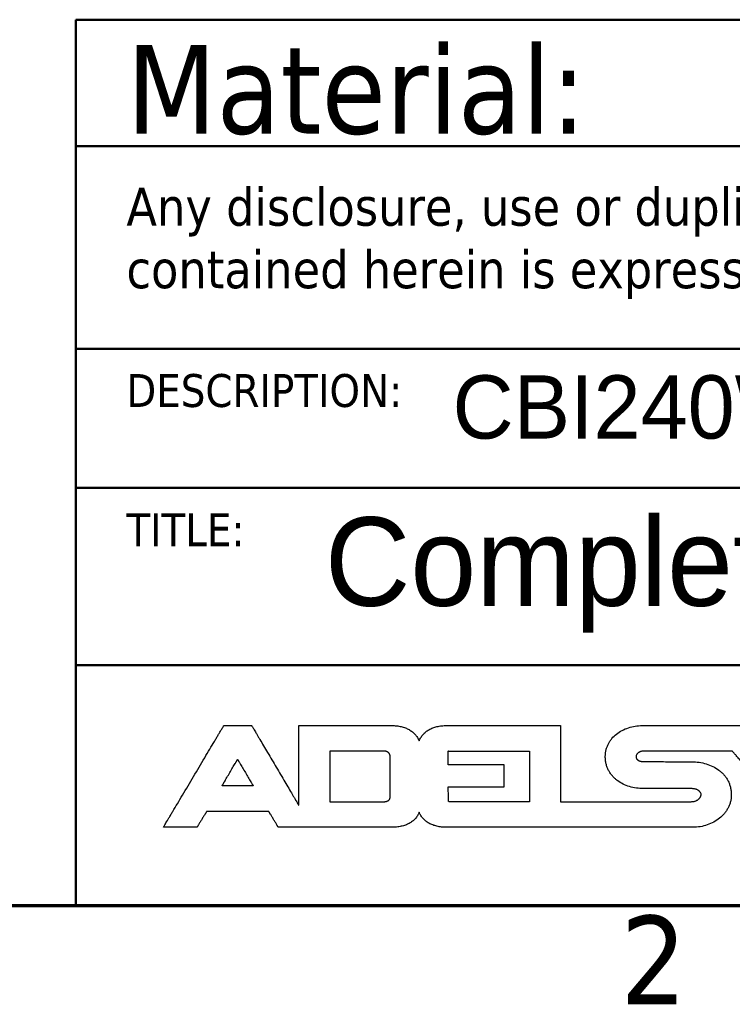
# Model space of a CAD drawing. Header units: millimetres. Extents: x -8 to 1688, y -8 to 1196.
# Tile 11 of 17: x 1159 to 1272, y 16 to 172. Entities that reach past the tile are written whole.
import ezdxf
from ezdxf.enums import TextEntityAlignment as Align

# ---------------------------------------------------------------- set-up
doc = ezdxf.new("R2010")
doc.units = ezdxf.units.MM
doc.header["$LTSCALE"] = 4
for name, color, linetype, lineweight in [('Bordo (ISO)', 7, 'Continuous', 70), ('Geometria schizzo (ISO)', 7, 'Continuous', 25), ('Simbolo (ISO)', 7, 'Continuous', 25), ('Titolo (ISO)', 7, 'Continuous', 50)]:
    doc.layers.add(name, color=color, linetype=linetype, lineweight=lineweight)
doc.styles.add('Stile testo106', font='tahoma.ttf')
doc.styles.add('Stile testo39', font='tahoma.ttf')
doc.styles.add('Stile testo96', font='txt')
doc.styles.add('Stile testo97', font='txt')
doc.styles.add('Testo nota (ISO)', font='tahoma.ttf')

# ---------------------------------------------------------------- blocks, each defined once
blk = doc.blocks.new('Bordi adel')
at = {"layer": 'Bordo (ISO)'}
blk.add_line((8, 8), (412, 8), dxfattribs=at)
at = {"layer": 'Simbolo (ISO)', "insert": (314.833, 7.6), "char_height": 3.5, "attachment_point": 2, "style": 'Testo nota (ISO)'}
blk.add_mtext('2', dxfattribs=at)
blk = doc.blocks.new('Cartigli ADEL system')
at = {"layer": 'Geometria schizzo (ISO)'}
for p, q in [((112.618, 100.01), (114.735, 100.01)), ((112.618, 97.979), (112.618, 100.01)), ((117.329, 99.997), (120.496, 99.997)), ((120.496, 99.997), (120.496, 97.991)), ((114.977, 99.796), (114.977, 98.193)), ((117.288, 99.447), (117.288, 99.967)), ((119.497, 99.447), (117.288, 99.447)), ((119.497, 98.58), (119.497, 99.447)), ((109.579, 98.624), (108.346, 98.624)), ((117.289, 98.58), (119.497, 98.58)), ((114.68, 97.979), (112.618, 97.979)), ((120.496, 97.991), (117.404, 97.991))]:
    blk.add_line(p, q, dxfattribs=at)
for points, knots in [([(106.029, 96.985), (106.032, 96.988), (106.041, 97.003), (106.06, 97.037), (106.092, 97.09), (106.135, 97.163), (106.189, 97.254), (106.253, 97.36), (106.325, 97.482), (106.436, 97.669), (106.59, 97.929), (106.864, 98.389), (107.223, 98.994), (107.583, 99.599), (107.856, 100.06), (108.011, 100.32), (108.122, 100.507), (108.194, 100.628), (108.257, 100.735), (108.311, 100.825), (108.354, 100.898), (108.386, 100.952), (108.406, 100.985), (108.415, 101), (108.417, 101.004)], [-0.4675195, -0.4675195, -0.4675195, -0.4675195, -0.4661783, -0.462269, -0.4559628, -0.4474308, -0.4368442, -0.4243744, -0.4101924, -0.3944696, -0.359086, -0.3195934, -0.2337597, -0.1479261, -0.1084335, -0.0730499, -0.0573271, -0.0431451, -0.0306753, -0.0200887, -0.0115567, -0.0052505, -0.0013412, 0, 0, 0, 0]), ([(108.417, 101.004), (108.418, 101.004), (108.422, 101.004), (108.431, 101.004), (108.446, 101.004), (108.466, 101.004), (108.491, 101.004), (108.52, 101.004), (108.553, 101.004), (108.604, 101.004), (108.675, 101.004), (108.801, 101.004), (108.967, 101.004), (109.133, 101.004), (109.259, 101.004), (109.33, 101.004), (109.381, 101.004), (109.414, 101.004), (109.443, 101.004), (109.468, 101.004), (109.488, 101.004), (109.503, 101.004), (109.512, 101.004), (109.516, 101.004), (109.517, 101.004)], [-0.1100027, -0.1100027, -0.1100027, -0.1100027, -0.1096871, -0.1087673, -0.1072835, -0.105276, -0.1027851, -0.0998511, -0.0965142, -0.0928148, -0.0844894, -0.0751971, -0.0550013, -0.0348055, -0.0255133, -0.0171879, -0.0134885, -0.0101516, -0.0072176, -0.0047267, -0.0027192, -0.0012354, -0.0003156, 0, 0, 0, 0]), ([(109.517, 101.004), (109.519, 101.001), (109.526, 100.989), (109.541, 100.963), (109.566, 100.921), (109.6, 100.864), (109.642, 100.793), (109.691, 100.709), (109.747, 100.614), (109.834, 100.468), (109.954, 100.264), (110.167, 99.903), (110.447, 99.429), (110.728, 98.954), (110.941, 98.593), (111.061, 98.39), (111.148, 98.243), (111.204, 98.148), (111.253, 98.064), (111.295, 97.993), (111.329, 97.936), (111.354, 97.894), (111.369, 97.868), (111.376, 97.856), (111.378, 97.853)], [-0.3659146, -0.3659146, -0.3659146, -0.3659146, -0.364865, -0.3618052, -0.3568695, -0.3501917, -0.341906, -0.3321461, -0.3210463, -0.3087405, -0.2810467, -0.250137, -0.1829573, -0.1157777, -0.0848679, -0.0571742, -0.0448683, -0.0337685, -0.0240087, -0.0157229, -0.0090451, -0.0041094, -0.0010497, 0, 0, 0, 0]), ([(111.378, 101.004), (111.381, 101.004), (111.395, 101.004), (111.425, 101.004), (111.474, 101.004), (111.541, 101.004), (111.623, 101.004), (111.721, 101.004), (111.831, 101.004), (112.002, 101.004), (112.239, 101.004), (112.659, 101.004), (113.211, 101.004), (113.763, 101.004), (114.183, 101.004), (114.419, 101.004), (114.59, 101.004), (114.701, 101.004), (114.798, 101.004), (114.881, 101.004), (114.947, 101.004), (114.996, 101.004), (115.026, 101.004), (115.04, 101.004), (115.044, 101.004)], [-0.3665778, -0.3665778, -0.3665778, -0.3665778, -0.3655263, -0.362461, -0.3575163, -0.3508265, -0.3425257, -0.3327482, -0.3216282, -0.3093001, -0.2815561, -0.2505903, -0.1832889, -0.1159875, -0.0850217, -0.0572778, -0.0449496, -0.0338297, -0.0240522, -0.0157514, -0.0090615, -0.0041168, -0.0010516, 0, 0, 0, 0]), ([(111.378, 97.853), (111.378, 97.856), (111.378, 97.868), (111.378, 97.894), (111.378, 97.936), (111.378, 97.993), (111.378, 98.064), (111.378, 98.148), (111.378, 98.243), (111.378, 98.39), (111.378, 98.593), (111.378, 98.954), (111.378, 99.429), (111.378, 99.903), (111.378, 100.264), (111.378, 100.468), (111.378, 100.614), (111.378, 100.709), (111.378, 100.793), (111.378, 100.864), (111.378, 100.921), (111.378, 100.963), (111.378, 100.989), (111.378, 101.001), (111.378, 101.004)], [-0.3150747, -0.3150747, -0.3150747, -0.3150747, -0.3141708, -0.3115362, -0.3072862, -0.3015363, -0.2944017, -0.2859979, -0.2764403, -0.2658442, -0.2419983, -0.2153831, -0.1575373, -0.0996916, -0.0730764, -0.0492304, -0.0386343, -0.0290767, -0.0206729, -0.0135384, -0.0077884, -0.0035384, -0.0009038, 0, 0, 0, 0]), ([(115.044, 101.004), (115.078, 101.004), (115.144, 101.003), (115.242, 100.994), (115.336, 100.982), (115.425, 100.964), (115.51, 100.941), (115.591, 100.913), (115.667, 100.881), (115.738, 100.844), (115.805, 100.803), (115.867, 100.758), (115.924, 100.708), (115.977, 100.655), (116.024, 100.597), (116.066, 100.536), (116.104, 100.472), (116.125, 100.426), (116.135, 100.403)], [-0.1323773, -0.1323773, -0.1323773, -0.1323773, -0.122169, -0.1123534, -0.1029069, -0.0938045, -0.0850194, -0.0765231, -0.0682851, -0.0602732, -0.0524533, -0.04479, -0.0372465, -0.029785, -0.0223674, -0.0149556, -0.007512, 0, 0, 0, 0]), ([(116.135, 100.403), (116.145, 100.426), (116.165, 100.471), (116.201, 100.534), (116.243, 100.595), (116.289, 100.652), (116.34, 100.705), (116.397, 100.755), (116.458, 100.8), (116.524, 100.842), (116.595, 100.879), (116.671, 100.912), (116.752, 100.94), (116.838, 100.963), (116.928, 100.981), (117.024, 100.994), (117.124, 101.003), (117.192, 101.004), (117.227, 101.004)], [-0.132577, -0.132577, -0.132577, -0.132577, -0.1251976, -0.117871, -0.1105629, -0.1032371, -0.0958556, -0.0883796, -0.0807693, -0.0729851, -0.0649878, -0.0567392, -0.0482022, -0.0393411, -0.0301218, -0.0205122, -0.0104813, 0, 0, 0, 0]), ([(117.227, 101.004), (117.23, 101.004), (117.242, 101.004), (117.269, 101.004), (117.313, 101.004), (117.372, 101.004), (117.446, 101.004), (117.533, 101.004), (117.631, 101.004), (117.784, 101.004), (117.995, 101.004), (118.369, 101.004), (118.862, 101.004), (119.354, 101.004), (119.728, 101.004), (119.939, 101.004), (120.092, 101.004), (120.19, 101.004), (120.277, 101.004), (120.351, 101.004), (120.41, 101.004), (120.454, 101.004), (120.481, 101.004), (120.493, 101.004), (120.496, 101.004)], [-0.3269059, -0.3269059, -0.3269059, -0.3269059, -0.3259681, -0.3232346, -0.318825, -0.3128591, -0.3054567, -0.2967373, -0.2868208, -0.2758268, -0.2510854, -0.2234708, -0.1634529, -0.1034351, -0.0758205, -0.051079, -0.0400851, -0.0301686, -0.0214492, -0.0140467, -0.0080809, -0.0036713, -0.0009378, 0, 0, 0, 0]), ([(120.496, 101.004), (120.496, 101.004), (120.497, 101.004), (120.5, 101.004), (120.503, 101.004), (120.508, 101.004), (120.514, 101.004), (120.521, 101.004), (120.529, 101.004), (120.541, 101.004), (120.558, 101.004), (120.588, 101.004), (120.628, 101.004), (120.668, 101.004), (120.698, 101.004), (120.715, 101.004), (120.727, 101.004), (120.735, 101.004), (120.742, 101.004), (120.748, 101.004), (120.753, 101.004), (120.757, 101.004), (120.759, 101.004), (120.76, 101.004), (120.76, 101.004)], [-0.02638332, -0.02638332, -0.02638332, -0.02638332, -0.02630763, -0.02608702, -0.02573114, -0.02524966, -0.02465223, -0.02394853, -0.0231482, -0.02226092, -0.02026414, -0.01803547, -0.01319166, -0.00834785, -0.00611918, -0.00412239, -0.00323511, -0.00243479, -0.00173108, -0.00113366, -0.00065218, -0.0002963, -0.00007568, 0, 0, 0, 0]), ([(120.76, 101.004), (120.761, 101.004), (120.764, 101.004), (120.772, 101.004), (120.785, 101.004), (120.803, 101.004), (120.824, 101.004), (120.85, 101.004), (120.879, 101.004), (120.924, 101.004), (120.986, 101.004), (121.097, 101.004), (121.242, 101.004), (121.387, 101.004), (121.497, 101.004), (121.559, 101.004), (121.604, 101.004), (121.633, 101.004), (121.659, 101.004), (121.681, 101.004), (121.698, 101.004), (121.711, 101.004), (121.719, 101.004), (121.722, 101.004), (121.723, 101.004)], [-0.09633724, -0.09633724, -0.09633724, -0.09633724, -0.09606088, -0.09525532, -0.09395585, -0.09219775, -0.09001628, -0.08744674, -0.0845244, -0.08128454, -0.07399339, -0.06585553, -0.04816862, -0.0304817, -0.02234384, -0.01505269, -0.01181284, -0.0088905, -0.00632096, -0.00413949, -0.00238138, -0.00108191, -0.00027636, 0, 0, 0, 0]), ([(121.723, 101.004), (121.723, 101.001), (121.723, 100.99), (121.723, 100.965), (121.723, 100.925), (121.723, 100.87), (121.723, 100.803), (121.723, 100.723), (121.723, 100.632), (121.723, 100.492), (121.723, 100.298), (121.723, 99.953), (121.723, 99.501), (121.723, 99.048), (121.723, 98.703), (121.723, 98.509), (121.723, 98.369), (121.723, 98.278), (121.723, 98.199), (121.723, 98.131), (121.723, 98.076), (121.723, 98.036), (121.723, 98.011), (121.723, 98), (121.723, 97.997)], [-0.300685, -0.300685, -0.300685, -0.300685, -0.2998224, -0.2973081, -0.2932523, -0.2877649, -0.2809562, -0.2729362, -0.2638151, -0.253703, -0.230946, -0.2055464, -0.1503425, -0.0951386, -0.0697389, -0.046982, -0.0368699, -0.0277488, -0.0197288, -0.0129201, -0.0074327, -0.0033768, -0.0008626, 0, 0, 0, 0]), ([(124.998, 98.513), (124.905, 98.517), (124.719, 98.525), (124.449, 98.587), (124.193, 98.686), (124, 98.803), (123.863, 98.916), (123.771, 99.011), (123.689, 99.115), (123.62, 99.229), (123.564, 99.353), (123.522, 99.487), (123.497, 99.631), (123.489, 99.775), (123.497, 99.914), (123.52, 100.044), (123.559, 100.167), (123.611, 100.283), (123.675, 100.392), (123.778, 100.527), (123.933, 100.676), (124.154, 100.819), (124.402, 100.924), (124.671, 100.991), (124.856, 101), (124.95, 101.004)], [-0.4311277, -0.4311277, -0.4311277, -0.4311277, -0.4032831, -0.3755588, -0.3482308, -0.3214328, -0.308193, -0.2950157, -0.2818298, -0.2685369, -0.2550103, -0.2410977, -0.2266253, -0.2114035, -0.1978824, -0.1847875, -0.1719774, -0.1593283, -0.1467365, -0.1341193, -0.1086095, -0.0824695, -0.0556198, -0.0281023, 0, 0, 0, 0]), ([(124.95, 101.004), (124.953, 101.004), (124.963, 101.004), (124.985, 101.004), (125.02, 101.004), (125.069, 101.004), (125.129, 101.004), (125.199, 101.004), (125.28, 101.004), (125.404, 101.004), (125.576, 101.004), (125.882, 101.004), (126.283, 101.004), (126.684, 101.004), (126.99, 101.004), (127.162, 101.004), (127.286, 101.004), (127.367, 101.004), (127.437, 101.004), (127.497, 101.004), (127.546, 101.004), (127.581, 101.004), (127.603, 101.004), (127.613, 101.004), (127.616, 101.004)], [-0.2665766, -0.2665766, -0.2665766, -0.2665766, -0.2658119, -0.2635829, -0.2599871, -0.2551222, -0.2490858, -0.2419756, -0.2338891, -0.224924, -0.2047486, -0.1822301, -0.1332883, -0.0843465, -0.0618281, -0.0416526, -0.0326875, -0.0246011, -0.0174908, -0.0114545, -0.0065896, -0.0029938, -0.0007647, 0, 0, 0, 0]), ([(127.616, 101.004), (127.617, 101.004), (127.623, 101.004), (127.635, 101.004), (127.655, 101.004), (127.682, 101.004), (127.716, 101.004), (127.755, 101.004), (127.8, 101.004), (127.87, 101.004), (127.966, 101.004), (128.137, 101.004), (128.362, 101.004), (128.586, 101.004), (128.757, 101.004), (128.854, 101.004), (128.923, 101.004), (128.968, 101.004), (129.008, 101.004), (129.041, 101.004), (129.068, 101.004), (129.088, 101.004), (129.101, 101.004), (129.106, 101.004), (129.108, 101.004)], [-0.149167, -0.149167, -0.149167, -0.149167, -0.1487391, -0.1474918, -0.1454797, -0.1427575, -0.1393798, -0.1354011, -0.1308762, -0.1258597, -0.1145702, -0.1019697, -0.0745835, -0.0471974, -0.0345968, -0.0233074, -0.0182908, -0.0137659, -0.0097873, -0.0064095, -0.0036873, -0.0016752, -0.0004279, 0, 0, 0, 0]), ([(114.735, 100.01), (114.744, 100.009), (114.761, 100.009), (114.787, 100.006), (114.811, 100.001), (114.833, 99.994), (114.855, 99.985), (114.875, 99.974), (114.893, 99.962), (114.91, 99.948), (114.925, 99.933), (114.939, 99.917), (114.95, 99.899), (114.96, 99.88), (114.968, 99.86), (114.973, 99.84), (114.977, 99.818), (114.977, 99.803), (114.977, 99.796)], [0, 0, 0, 0, 0.00262962, 0.00516579, 0.00761795, 0.00999524, 0.01230663, 0.01456098, 0.01676712, 0.018934, 0.02107079, 0.02318701, 0.02529262, 0.02739817, 0.02951484, 0.0316545, 0.0338297, 0.03605366, 0.03605366, 0.03605366, 0.03605366]), ([(117.288, 99.967), (117.288, 99.969), (117.288, 99.971), (117.288, 99.974), (117.288, 99.977), (117.288, 99.98), (117.288, 99.983), (117.288, 99.985), (117.289, 99.988), (117.289, 99.99), (117.289, 99.992), (117.29, 99.994), (117.29, 99.995), (117.29, 99.997), (117.291, 99.998), (117.291, 99.999), (117.291, 100), (117.291, 100.001), (117.291, 100.001)], [-0.003382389, -0.003382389, -0.003382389, -0.003382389, -0.003029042, -0.002696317, -0.002383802, -0.0020911, -0.001817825, -0.001563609, -0.001328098, -0.001110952, -0.00091185, -0.000730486, -0.000566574, -0.000419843, -0.000290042, -0.000176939, -0.000080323, 0, 0, 0, 0]), ([(117.291, 100.001), (117.292, 100.001), (117.292, 100.001), (117.293, 100.001), (117.294, 100.001), (117.295, 100.001), (117.297, 100.001), (117.298, 100), (117.3, 100), (117.302, 100), (117.304, 99.999), (117.306, 99.999), (117.309, 99.998), (117.312, 99.998), (117.316, 99.998), (117.319, 99.998), (117.322, 99.997), (117.324, 99.997), (117.326, 99.997), (117.328, 99.997), (117.329, 99.997)], [-0.003782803, -0.003782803, -0.003782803, -0.003782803, -0.003694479, -0.003603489, -0.003504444, -0.003393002, -0.003265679, -0.003119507, -0.002951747, -0.00275971, -0.002540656, -0.002291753, -0.002010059, -0.001692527, -0.001336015, -0.000937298, -0.000721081, -0.000493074, -0.000252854, 0, 0, 0, 0]), ([(125.004, 99.992), (124.992, 99.992), (124.967, 99.991), (124.932, 99.987), (124.899, 99.98), (124.869, 99.97), (124.842, 99.959), (124.817, 99.946), (124.795, 99.931), (124.775, 99.915), (124.758, 99.898), (124.739, 99.875), (124.721, 99.844), (124.708, 99.807), (124.704, 99.772), (124.708, 99.74), (124.719, 99.71), (124.735, 99.684), (124.752, 99.664), (124.768, 99.649), (124.787, 99.635), (124.809, 99.622), (124.834, 99.61), (124.863, 99.6), (124.895, 99.591), (124.93, 99.585), (124.97, 99.581), (124.997, 99.58), (125.012, 99.58)], [-0.08103445, -0.08103445, -0.08103445, -0.08103445, -0.07720865, -0.07364449, -0.07031416, -0.06719126, -0.06425121, -0.06147176, -0.05883337, -0.05631954, -0.05391702, -0.05161583, -0.04729848, -0.04333923, -0.03974517, -0.03701043, -0.03379157, -0.03009523, -0.02804916, -0.02585522, -0.0234944, -0.0209436, -0.01817622, -0.01516282, -0.01187191, -0.00827049, -0.00432466, 0, 0, 0, 0]), ([(128.511, 99.992), (128.507, 99.992), (128.494, 99.992), (128.465, 99.992), (128.418, 99.992), (128.355, 99.992), (128.276, 99.992), (128.183, 99.992), (128.077, 99.992), (127.914, 99.992), (127.687, 99.992), (127.285, 99.992), (126.758, 99.992), (126.23, 99.992), (125.828, 99.992), (125.601, 99.992), (125.438, 99.992), (125.332, 99.992), (125.239, 99.992), (125.16, 99.992), (125.097, 99.992), (125.05, 99.992), (125.021, 99.992), (125.008, 99.992), (125.004, 99.992)], [-0.3506314, -0.3506314, -0.3506314, -0.3506314, -0.3496256, -0.3466937, -0.3419641, -0.3355652, -0.3276255, -0.3182734, -0.3076371, -0.2958453, -0.2693082, -0.2396895, -0.1753157, -0.110942, -0.0813232, -0.0547862, -0.0429943, -0.0323581, -0.0230059, -0.0150662, -0.0086673, -0.0039378, -0.0010058, 0, 0, 0, 0]), ([(130.197, 98.084), (130.195, 98.086), (130.189, 98.093), (130.175, 98.109), (130.153, 98.135), (130.122, 98.169), (130.084, 98.212), (130.039, 98.263), (129.988, 98.32), (129.91, 98.409), (129.801, 98.532), (129.608, 98.751), (129.354, 99.038), (129.1, 99.325), (128.907, 99.544), (128.798, 99.667), (128.719, 99.756), (128.668, 99.813), (128.624, 99.864), (128.586, 99.907), (128.555, 99.942), (128.533, 99.967), (128.519, 99.983), (128.512, 99.99), (128.511, 99.992)], [-0.2545855, -0.2545855, -0.2545855, -0.2545855, -0.2538552, -0.2517264, -0.2482924, -0.2436463, -0.2378815, -0.2310911, -0.2233683, -0.2148065, -0.1955386, -0.1740331, -0.1272928, -0.0805524, -0.0590469, -0.039779, -0.0312172, -0.0234945, -0.0167041, -0.0109392, -0.0062932, -0.0028591, -0.0007303, 0, 0, 0, 0]), ([(108.346, 98.624), (108.347, 98.625), (108.349, 98.628), (108.354, 98.637), (108.362, 98.651), (108.374, 98.67), (108.387, 98.693), (108.404, 98.721), (108.422, 98.753), (108.451, 98.801), (108.491, 98.869), (108.561, 98.988), (108.654, 99.145), (108.746, 99.303), (108.817, 99.422), (108.856, 99.49), (108.885, 99.538), (108.903, 99.57), (108.92, 99.597), (108.934, 99.621), (108.945, 99.64), (108.953, 99.654), (108.958, 99.662), (108.96, 99.666), (108.961, 99.667)], [-0.1211221, -0.1211221, -0.1211221, -0.1211221, -0.1207747, -0.1197619, -0.1181281, -0.1159177, -0.113175, -0.1099444, -0.1062702, -0.1021968, -0.0930298, -0.0827983, -0.0605611, -0.0383238, -0.0280923, -0.0189253, -0.014852, -0.0111778, -0.0079472, -0.0052045, -0.002994, -0.0013603, -0.0003475, 0, 0, 0, 0]), ([(108.961, 99.667), (108.961, 99.666), (108.964, 99.662), (108.969, 99.654), (108.977, 99.64), (108.988, 99.621), (109.002, 99.597), (109.019, 99.57), (109.037, 99.538), (109.066, 99.49), (109.106, 99.422), (109.177, 99.303), (109.27, 99.145), (109.363, 98.988), (109.434, 98.869), (109.474, 98.801), (109.503, 98.753), (109.522, 98.721), (109.538, 98.693), (109.552, 98.67), (109.563, 98.651), (109.571, 98.637), (109.576, 98.628), (109.579, 98.625), (109.579, 98.624)], [-0.1213229, -0.1213229, -0.1213229, -0.1213229, -0.1209749, -0.1199604, -0.1183239, -0.1161098, -0.1133626, -0.1101266, -0.1064464, -0.1023662, -0.0931841, -0.0829356, -0.0606615, -0.0383873, -0.0281389, -0.0189567, -0.0148766, -0.0111963, -0.0079603, -0.0052131, -0.002999, -0.0013625, -0.000348, 0, 0, 0, 0]), ([(125.012, 99.58), (125.013, 99.58), (125.02, 99.58), (125.036, 99.58), (125.062, 99.58), (125.096, 99.58), (125.139, 99.58), (125.189, 99.58), (125.247, 99.579), (125.335, 99.579), (125.458, 99.579), (125.676, 99.578), (125.962, 99.577), (126.248, 99.577), (126.466, 99.576), (126.588, 99.576), (126.677, 99.575), (126.734, 99.575), (126.785, 99.575), (126.828, 99.575), (126.862, 99.575), (126.887, 99.575), (126.903, 99.575), (126.91, 99.575), (126.912, 99.575)], [-0.1900446, -0.1900446, -0.1900446, -0.1900446, -0.1894994, -0.1879103, -0.1853469, -0.1818786, -0.1775753, -0.1725063, -0.1667414, -0.1603501, -0.1459669, -0.1299133, -0.0950223, -0.0601313, -0.0440777, -0.0296945, -0.0233032, -0.0175383, -0.0124694, -0.008166, -0.0046978, -0.0021343, -0.0005452, 0, 0, 0, 0]), ([(126.912, 99.575), (127.008, 99.571), (127.2, 99.562), (127.481, 99.497), (127.745, 99.394), (127.945, 99.273), (128.087, 99.156), (128.183, 99.058), (128.267, 98.951), (128.339, 98.833), (128.397, 98.706), (128.44, 98.568), (128.466, 98.422), (128.475, 98.274), (128.467, 98.131), (128.442, 97.998), (128.402, 97.871), (128.348, 97.751), (128.28, 97.637), (128.173, 97.495), (128.011, 97.337), (127.781, 97.185), (127.523, 97.072), (127.243, 96.999), (127.05, 96.989), (126.952, 96.985)], [-0.4472292, -0.4472292, -0.4472292, -0.4472292, -0.418375, -0.3896414, -0.3613149, -0.3335485, -0.3198431, -0.3062172, -0.2926028, -0.2789037, -0.264995, -0.250724, -0.2359149, -0.2203743, -0.2065494, -0.193076, -0.1798172, -0.1666573, -0.1535033, -0.1402844, -0.1135004, -0.0860622, -0.0579513, -0.0292389, 0, 0, 0, 0]), ([(117.291, 98.001), (117.291, 98.001), (117.291, 98.003), (117.291, 98.008), (117.291, 98.016), (117.291, 98.026), (117.291, 98.039), (117.291, 98.055), (117.291, 98.072), (117.29, 98.099), (117.29, 98.137), (117.29, 98.203), (117.29, 98.29), (117.289, 98.377), (117.289, 98.444), (117.289, 98.481), (117.289, 98.508), (117.289, 98.526), (117.289, 98.541), (117.289, 98.554), (117.289, 98.564), (117.289, 98.572), (117.289, 98.577), (117.289, 98.579), (117.289, 98.58)], [-0.05792012, -0.05792012, -0.05792012, -0.05792012, -0.05775397, -0.05726965, -0.05648838, -0.05543136, -0.05411982, -0.05257495, -0.05081797, -0.0488701, -0.0444865, -0.03959383, -0.02896006, -0.01832629, -0.01343362, -0.00905002, -0.00710214, -0.00534517, -0.0038003, -0.00248876, -0.00143174, -0.00065047, -0.00016615, 0, 0, 0, 0]), ([(126.905, 98.513), (126.903, 98.513), (126.896, 98.513), (126.88, 98.513), (126.855, 98.513), (126.82, 98.513), (126.777, 98.513), (126.727, 98.513), (126.669, 98.513), (126.58, 98.513), (126.457, 98.513), (126.238, 98.513), (125.951, 98.513), (125.664, 98.513), (125.446, 98.513), (125.322, 98.513), (125.234, 98.513), (125.176, 98.513), (125.125, 98.513), (125.082, 98.513), (125.048, 98.513), (125.022, 98.513), (125.007, 98.513), (124.999, 98.513), (124.998, 98.513)], [-0.1907252, -0.1907252, -0.1907252, -0.1907252, -0.190178, -0.1885832, -0.1860106, -0.1825299, -0.1782112, -0.1731241, -0.1673385, -0.1609244, -0.1464896, -0.1303785, -0.0953626, -0.0603466, -0.0442356, -0.0298008, -0.0233866, -0.0176011, -0.012514, -0.0081952, -0.0047146, -0.0021419, -0.0005471, 0, 0, 0, 0]), ([(126.891, 97.997), (126.907, 97.997), (126.938, 97.998), (126.983, 98.005), (127.025, 98.014), (127.063, 98.027), (127.098, 98.043), (127.13, 98.061), (127.159, 98.081), (127.184, 98.103), (127.207, 98.125), (127.226, 98.148), (127.242, 98.171), (127.256, 98.194), (127.266, 98.216), (127.273, 98.237), (127.278, 98.256), (127.28, 98.28), (127.275, 98.31), (127.26, 98.348), (127.238, 98.38), (127.216, 98.405), (127.195, 98.423), (127.171, 98.441), (127.144, 98.458), (127.113, 98.473), (127.079, 98.486), (127.041, 98.497), (126.999, 98.505), (126.953, 98.511), (126.921, 98.512), (126.905, 98.513)], [-0.1003761, -0.1003761, -0.1003761, -0.1003761, -0.0955628, -0.0910439, -0.0867821, -0.0827459, -0.0789094, -0.0752537, -0.0717661, -0.0684402, -0.0652759, -0.062278, -0.0594559, -0.0568226, -0.0543936, -0.0521855, -0.0502141, -0.0484907, -0.0450738, -0.0410252, -0.0363421, -0.0337487, -0.0309769, -0.0280128, -0.0248387, -0.0214335, -0.0177728, -0.0138296, -0.0095741, -0.0049752, 0, 0, 0, 0]), ([(114.977, 98.193), (114.977, 98.184), (114.977, 98.166), (114.974, 98.141), (114.968, 98.117), (114.961, 98.096), (114.951, 98.076), (114.939, 98.058), (114.924, 98.042), (114.907, 98.029), (114.888, 98.016), (114.866, 98.006), (114.841, 97.997), (114.814, 97.991), (114.785, 97.985), (114.752, 97.982), (114.717, 97.979), (114.693, 97.979), (114.68, 97.979)], [0, 0, 0, 0, 0.0027376, 0.00528788, 0.00767737, 0.00993863, 0.01211036, 0.01423667, 0.01636501, 0.01854325, 0.02081673, 0.02322601, 0.02580588, 0.02858533, 0.03158819, 0.03483397, 0.03833869, 0.04211568, 0.04211568, 0.04211568, 0.04211568]), ([(117.404, 97.991), (117.4, 97.991), (117.394, 97.991), (117.385, 97.992), (117.376, 97.992), (117.367, 97.992), (117.359, 97.992), (117.351, 97.993), (117.343, 97.993), (117.336, 97.994), (117.329, 97.995), (117.321, 97.996), (117.311, 97.997), (117.301, 97.999), (117.294, 98), (117.291, 98.001)], [-0.01132375, -0.01132375, -0.01132375, -0.01132375, -0.01034622, -0.00940814, -0.00850874, -0.00764728, -0.00682301, -0.0060352, -0.0052831, -0.00456597, -0.00388307, -0.00323367, -0.00203248, -0.00095652, 0, 0, 0, 0]), ([(121.723, 97.997), (121.726, 97.997), (121.736, 97.997), (121.758, 97.997), (121.794, 97.997), (121.843, 97.997), (121.904, 97.997), (121.976, 97.997), (122.057, 97.997), (122.183, 97.997), (122.357, 97.997), (122.667, 97.997), (123.073, 97.997), (123.48, 97.997), (123.789, 97.997), (123.964, 97.997), (124.089, 97.997), (124.171, 97.997), (124.243, 97.997), (124.303, 97.997), (124.352, 97.997), (124.388, 97.997), (124.411, 97.997), (124.421, 97.997), (124.423, 97.997)], [-0.2699969, -0.2699969, -0.2699969, -0.2699969, -0.2692224, -0.2669648, -0.2633228, -0.2583955, -0.2522817, -0.2450802, -0.23689, -0.2278099, -0.2073756, -0.1845682, -0.1349985, -0.0854287, -0.0626214, -0.042187, -0.0331069, -0.0249167, -0.0177153, -0.0116014, -0.0066741, -0.0030322, -0.0007745, 0, 0, 0, 0]), ([(124.423, 97.997), (124.426, 97.997), (124.435, 97.997), (124.455, 97.997), (124.488, 97.997), (124.533, 97.997), (124.589, 97.997), (124.654, 97.997), (124.729, 97.997), (124.844, 97.997), (125.003, 97.997), (125.286, 97.997), (125.657, 97.997), (126.029, 97.997), (126.312, 97.997), (126.471, 97.997), (126.586, 97.997), (126.661, 97.997), (126.726, 97.997), (126.782, 97.997), (126.826, 97.997), (126.859, 97.997), (126.88, 97.997), (126.889, 97.997), (126.891, 97.997)], [-0.2467993, -0.2467993, -0.2467993, -0.2467993, -0.2460913, -0.2440276, -0.2406986, -0.2361946, -0.2306061, -0.2240234, -0.2165369, -0.2082369, -0.1895583, -0.1687105, -0.1233997, -0.0780888, -0.057241, -0.0385624, -0.0302624, -0.0227759, -0.0161932, -0.0106047, -0.0061007, -0.0027717, -0.000708, 0, 0, 0, 0]), ([(107.736, 97.606), (107.736, 97.605), (107.735, 97.603), (107.731, 97.598), (107.726, 97.589), (107.719, 97.578), (107.711, 97.564), (107.701, 97.548), (107.689, 97.529), (107.672, 97.5), (107.647, 97.46), (107.604, 97.389), (107.546, 97.295), (107.489, 97.202), (107.446, 97.13), (107.421, 97.09), (107.403, 97.061), (107.392, 97.043), (107.382, 97.026), (107.373, 97.012), (107.366, 97.001), (107.361, 96.993), (107.358, 96.987), (107.357, 96.985), (107.356, 96.985)], [-0.07282511, -0.07282511, -0.07282511, -0.07282511, -0.0726162, -0.07200725, -0.07102493, -0.06969591, -0.06804686, -0.06610444, -0.06389533, -0.06144619, -0.05593452, -0.04978279, -0.03641256, -0.02304232, -0.01689059, -0.01137892, -0.00892979, -0.00672068, -0.00477826, -0.0031292, -0.00180018, -0.00081786, -0.00020891, 0, 0, 0, 0]), ([(110.196, 97.606), (110.194, 97.606), (110.185, 97.606), (110.164, 97.606), (110.132, 97.606), (110.087, 97.606), (110.032, 97.606), (109.966, 97.606), (109.892, 97.606), (109.777, 97.606), (109.619, 97.606), (109.337, 97.606), (108.966, 97.606), (108.596, 97.606), (108.314, 97.606), (108.155, 97.606), (108.041, 97.606), (107.966, 97.606), (107.901, 97.606), (107.846, 97.606), (107.801, 97.606), (107.768, 97.606), (107.748, 97.606), (107.739, 97.606), (107.736, 97.606)], [-0.2459961, -0.2459961, -0.2459961, -0.2459961, -0.2452904, -0.2432335, -0.2399153, -0.235426, -0.2298556, -0.2232943, -0.2158322, -0.2075592, -0.1889414, -0.1681614, -0.1229981, -0.0778347, -0.0570548, -0.0384369, -0.030164, -0.0227018, -0.0161405, -0.0105701, -0.0060808, -0.0027627, -0.0007057, 0, 0, 0, 0]), ([(110.57, 96.985), (110.569, 96.985), (110.568, 96.987), (110.565, 96.993), (110.56, 97.001), (110.553, 97.012), (110.545, 97.026), (110.535, 97.043), (110.523, 97.061), (110.506, 97.09), (110.482, 97.13), (110.439, 97.202), (110.383, 97.295), (110.327, 97.389), (110.284, 97.46), (110.26, 97.5), (110.242, 97.529), (110.231, 97.548), (110.221, 97.564), (110.213, 97.578), (110.206, 97.589), (110.201, 97.598), (110.198, 97.603), (110.197, 97.605), (110.196, 97.606)], [-0.07247417, -0.07247417, -0.07247417, -0.07247417, -0.07226627, -0.07166026, -0.07068267, -0.06936005, -0.06771894, -0.06578588, -0.06358742, -0.06115008, -0.05566498, -0.04954289, -0.03623709, -0.02293128, -0.0168092, -0.01132409, -0.00888676, -0.00668829, -0.00475523, -0.00311412, -0.00179151, -0.00081392, -0.0002079, 0, 0, 0, 0]), ([(116.137, 97.576), (116.127, 97.552), (116.106, 97.506), (116.069, 97.441), (116.027, 97.38), (115.979, 97.323), (115.927, 97.27), (115.87, 97.222), (115.808, 97.177), (115.741, 97.137), (115.67, 97.102), (115.593, 97.071), (115.513, 97.044), (115.427, 97.023), (115.338, 97.006), (115.243, 96.994), (115.145, 96.986), (115.078, 96.985), (115.044, 96.985)], [-0.132306, -0.132306, -0.132306, -0.132306, -0.1247164, -0.1172403, -0.1098319, -0.1024444, -0.0950309, -0.0875447, -0.0799405, -0.0721752, -0.0642082, -0.0560016, -0.0475208, -0.0387342, -0.0296133, -0.0201323, -0.0102682, 0, 0, 0, 0]), ([(117.227, 96.985), (117.192, 96.985), (117.124, 96.986), (117.023, 96.994), (116.928, 97.007), (116.838, 97.025), (116.752, 97.048), (116.671, 97.075), (116.596, 97.107), (116.525, 97.143), (116.459, 97.184), (116.398, 97.229), (116.342, 97.277), (116.291, 97.33), (116.244, 97.386), (116.203, 97.446), (116.167, 97.509), (116.147, 97.553), (116.137, 97.576)], [-0.1318794, -0.1318794, -0.1318794, -0.1318794, -0.1213784, -0.1113392, -0.1017328, -0.0925282, -0.0836927, -0.0751917, -0.0669888, -0.0590457, -0.0513229, -0.0437796, -0.0363744, -0.0290658, -0.0218129, -0.0145759, -0.0073169, 0, 0, 0, 0]), ([(107.356, 96.985), (107.355, 96.985), (107.35, 96.985), (107.339, 96.985), (107.321, 96.985), (107.297, 96.985), (107.267, 96.985), (107.232, 96.985), (107.192, 96.985), (107.13, 96.985), (107.045, 96.985), (106.893, 96.985), (106.693, 96.985), (106.493, 96.985), (106.341, 96.985), (106.255, 96.985), (106.194, 96.985), (106.153, 96.985), (106.118, 96.985), (106.088, 96.985), (106.064, 96.985), (106.047, 96.985), (106.036, 96.985), (106.031, 96.985), (106.029, 96.985)], [-0.1326882, -0.1326882, -0.1326882, -0.1326882, -0.1323075, -0.131198, -0.1294082, -0.1269867, -0.1239821, -0.120443, -0.116418, -0.1119557, -0.1019133, -0.0907048, -0.0663441, -0.0419834, -0.0307748, -0.0207325, -0.0162702, -0.0122451, -0.008706, -0.0057014, -0.00328, -0.0014902, -0.0003806, 0, 0, 0, 0]), ([(111.712, 96.985), (111.711, 96.985), (111.706, 96.985), (111.697, 96.985), (111.682, 96.985), (111.661, 96.985), (111.635, 96.985), (111.605, 96.985), (111.57, 96.985), (111.517, 96.985), (111.444, 96.985), (111.313, 96.985), (111.141, 96.985), (110.969, 96.985), (110.838, 96.985), (110.764, 96.985), (110.711, 96.985), (110.676, 96.985), (110.646, 96.985), (110.62, 96.985), (110.6, 96.985), (110.584, 96.985), (110.575, 96.985), (110.571, 96.985), (110.57, 96.985)], [-0.1142194, -0.1142194, -0.1142194, -0.1142194, -0.1138918, -0.1129367, -0.111396, -0.1093115, -0.1067252, -0.1036787, -0.1002139, -0.0963726, -0.0877281, -0.0780797, -0.0571097, -0.0361397, -0.0264913, -0.0178468, -0.0140055, -0.0105408, -0.0074943, -0.0049079, -0.0028234, -0.0012827, -0.0003277, 0, 0, 0, 0]), ([(111.897, 96.985), (111.897, 96.985), (111.896, 96.985), (111.895, 96.985), (111.892, 96.985), (111.889, 96.985), (111.885, 96.985), (111.88, 96.985), (111.874, 96.985), (111.866, 96.985), (111.854, 96.985), (111.832, 96.985), (111.804, 96.985), (111.777, 96.985), (111.755, 96.985), (111.743, 96.985), (111.735, 96.985), (111.729, 96.985), (111.724, 96.985), (111.72, 96.985), (111.717, 96.985), (111.714, 96.985), (111.713, 96.985), (111.712, 96.985), (111.712, 96.985)], [-0.01852743, -0.01852743, -0.01852743, -0.01852743, -0.01847428, -0.01831936, -0.01806945, -0.01773133, -0.0173118, -0.01681763, -0.01625561, -0.01563252, -0.0142303, -0.01266524, -0.00926372, -0.0058622, -0.00429713, -0.00289491, -0.00227183, -0.00170981, -0.00121564, -0.0007961, -0.00045798, -0.00020807, -0.00005315, 0, 0, 0, 0]), ([(115.044, 96.985), (115.041, 96.985), (115.029, 96.985), (115.003, 96.985), (114.961, 96.985), (114.904, 96.985), (114.833, 96.985), (114.749, 96.985), (114.654, 96.985), (114.508, 96.985), (114.305, 96.985), (113.944, 96.985), (113.47, 96.985), (112.997, 96.985), (112.636, 96.985), (112.433, 96.985), (112.286, 96.985), (112.191, 96.985), (112.108, 96.985), (112.037, 96.985), (111.98, 96.985), (111.938, 96.985), (111.912, 96.985), (111.9, 96.985), (111.897, 96.985)], [-0.3146505, -0.3146505, -0.3146505, -0.3146505, -0.3137479, -0.3111168, -0.3068726, -0.3011304, -0.2940054, -0.2856129, -0.2760682, -0.2654864, -0.2416725, -0.2150931, -0.1573252, -0.0995574, -0.072978, -0.0491641, -0.0385823, -0.0290376, -0.0206451, -0.0135201, -0.0077779, -0.0035337, -0.0009026, 0, 0, 0, 0]), ([(120.496, 96.985), (120.493, 96.985), (120.481, 96.985), (120.454, 96.985), (120.41, 96.985), (120.351, 96.985), (120.277, 96.985), (120.19, 96.985), (120.092, 96.985), (119.939, 96.985), (119.728, 96.985), (119.354, 96.985), (118.862, 96.985), (118.369, 96.985), (117.995, 96.985), (117.784, 96.985), (117.631, 96.985), (117.533, 96.985), (117.446, 96.985), (117.372, 96.985), (117.313, 96.985), (117.269, 96.985), (117.242, 96.985), (117.23, 96.985), (117.227, 96.985)], [-0.3269059, -0.3269059, -0.3269059, -0.3269059, -0.3259681, -0.3232346, -0.318825, -0.3128591, -0.3054567, -0.2967373, -0.2868208, -0.2758268, -0.2510854, -0.2234708, -0.1634529, -0.1034351, -0.0758205, -0.051079, -0.0400851, -0.0301686, -0.0214492, -0.0140467, -0.0080809, -0.0036713, -0.0009378, 0, 0, 0, 0]), ([(120.76, 96.985), (120.76, 96.985), (120.759, 96.985), (120.757, 96.985), (120.753, 96.985), (120.748, 96.985), (120.742, 96.985), (120.735, 96.985), (120.727, 96.985), (120.715, 96.985), (120.698, 96.985), (120.668, 96.985), (120.628, 96.985), (120.588, 96.985), (120.558, 96.985), (120.541, 96.985), (120.529, 96.985), (120.521, 96.985), (120.514, 96.985), (120.508, 96.985), (120.503, 96.985), (120.5, 96.985), (120.497, 96.985), (120.496, 96.985), (120.496, 96.985)], [-0.02638332, -0.02638332, -0.02638332, -0.02638332, -0.02630763, -0.02608702, -0.02573114, -0.02524966, -0.02465223, -0.02394853, -0.0231482, -0.02226092, -0.02026414, -0.01803547, -0.01319166, -0.00834785, -0.00611918, -0.00412239, -0.00323511, -0.00243479, -0.00173108, -0.00113366, -0.00065218, -0.0002963, -0.00007568, 0, 0, 0, 0]), ([(123.756, 96.985), (123.753, 96.985), (123.742, 96.985), (123.717, 96.985), (123.677, 96.985), (123.623, 96.985), (123.556, 96.985), (123.476, 96.985), (123.385, 96.985), (123.246, 96.985), (123.052, 96.985), (122.709, 96.985), (122.258, 96.985), (121.807, 96.985), (121.464, 96.985), (121.27, 96.985), (121.131, 96.985), (121.04, 96.985), (120.961, 96.985), (120.893, 96.985), (120.839, 96.985), (120.799, 96.985), (120.774, 96.985), (120.763, 96.985), (120.76, 96.985)], [-0.2996246, -0.2996246, -0.2996246, -0.2996246, -0.2987651, -0.2962597, -0.2922181, -0.2867501, -0.2799654, -0.2719737, -0.2628847, -0.2528083, -0.2301316, -0.2048215, -0.1498123, -0.0948031, -0.069493, -0.0468163, -0.0367399, -0.0276509, -0.0196592, -0.0128745, -0.0074065, -0.0033649, -0.0008595, 0, 0, 0, 0]), ([(126.952, 96.985), (126.949, 96.985), (126.937, 96.985), (126.911, 96.985), (126.868, 96.985), (126.81, 96.985), (126.738, 96.985), (126.654, 96.985), (126.557, 96.985), (126.408, 96.985), (126.202, 96.985), (125.835, 96.985), (125.354, 96.985), (124.873, 96.985), (124.507, 96.985), (124.3, 96.985), (124.152, 96.985), (124.055, 96.985), (123.97, 96.985), (123.898, 96.985), (123.84, 96.985), (123.798, 96.985), (123.771, 96.985), (123.759, 96.985), (123.756, 96.985)], [-0.3196185, -0.3196185, -0.3196185, -0.3196185, -0.3187016, -0.3160291, -0.3117178, -0.3058849, -0.2986475, -0.2901225, -0.280427, -0.2696781, -0.2454882, -0.2184892, -0.1598093, -0.1011293, -0.0741303, -0.0499404, -0.0391915, -0.029496, -0.0209711, -0.0137336, -0.0079007, -0.0035895, -0.0009169, 0, 0, 0, 0])]:
    blk.add_open_spline(points, degree=3, knots=knots, dxfattribs=at)
at = {"layer": 'Titolo (ISO)'}
for p, q in [((102.567, 128.891), (222.567, 128.891)), ((102.567, 93.891), (102.567, 128.891)), ((102.567, 123.891), (102.567, 128.891)), ((102.567, 128.891), (202.567, 128.891)), ((202.567, 123.891), (102.567, 123.891)), ((102.567, 115.891), (102.567, 123.891)), ((102.567, 123.891), (177.567, 123.891)), ((177.567, 115.891), (102.567, 115.891)), ((102.567, 110.391), (102.567, 115.891)), ((102.567, 115.891), (187.567, 115.891)), ((187.567, 110.391), (102.567, 110.391)), ((102.567, 103.391), (102.567, 110.391)), ((102.567, 110.391), (187.567, 110.391)), ((187.567, 103.391), (102.567, 103.391)), ((222.567, 93.891), (102.567, 93.891))]:
    blk.add_line(p, q, dxfattribs=at)
at = {"layer": 'Titolo (ISO)', "insert": (104.567, 127.891), "char_height": 3.5, "width": 18.5466, "attachment_point": 1, "style": 'Testo nota (ISO)'}
blk.add_mtext('Material:', dxfattribs=at)
at = {"layer": 'Titolo (ISO)', "insert": (104.567, 122.253), "char_height": 1.5, "width": 72.265, "attachment_point": 1, "line_spacing_factor": 0.987884, "style": 'Testo nota (ISO)'}
blk.add_mtext('\\fTahoma|b0|i0;\\H1.5000;Any disclosure, use or duplication of this document or of any of the information contained herein is expressly prohibited. All rights reserved.', dxfattribs=at)
at = {"layer": 'Titolo (ISO)', "char_height": 1.3, "attachment_point": 1, "style": 'Testo nota (ISO)'}
for s, insert in [('\\fTahoma|b0|i0;\\H1.3000;DESCRIPTION:', (104.567, 114.891)), ('\\fTahoma|b0|i0;\\H1.3000;TITLE:', (104.567, 109.391))]:
    blk.add_mtext(s, dxfattribs=dict(at, insert=insert))
at = {"layer": 'Titolo (ISO)'}
for tag, height, style, p in [('Materiale', 2.5, 'Stile testo39', (124.567, 127.891)), ('Pagina', 1.5, 'Stile testo106', (209.567, 127.891)), ('Tolleranza', 1.5, 'Stile testo106', (190.067, 120.891)), ('Revisione', 1.5, 'Stile testo106', (188.567, 112.891)), ('N._Documento', 1.5, 'Stile testo106', (203.567, 107.391)), ('Disegnatore', 1.5, 'Stile testo106', (158.567, 99.891)), ('Verifica', 1.5, 'Stile testo106', (173.567, 99.891)), ('Approvazione', 1.5, 'Stile testo106', (188.567, 99.891)), ('File', 1.5, 'Stile testo106', (203.567, 99.891))]:
    blk.add_attdef(tag, text='', height=height, dxfattribs=dict(at, style=style)).set_placement(p, align=Align.TOP_LEFT)
for tag, p, height, style in [('Descrizione_001', (117.455, 112.341), 2.5, 'Stile testo96'), ('Data_001', (203.484, 111.324), 1.5, 'Stile testo106'), ('Titolo_001', (112.41, 105.734), 3.5, 'Stile testo97'), ('Scala_001', (188.339, 105.886), 1.5, 'Stile testo106')]:
    blk.add_attdef(tag, p, '', height=height, dxfattribs=dict(at, style=style))

msp = doc.modelspace()

# ---------------------------------------------------------------- block references
at = {"xscale": 4, "yscale": 4, "zscale": 4}
msp.add_blockref('Bordi adel', (0, 0), dxfattribs=at)
ref = msp.add_blockref('Cartigli ADEL system', (757.731, -343.565), dxfattribs=dict(xscale=4, yscale=4, zscale=4))
ref.add_attrib('Descrizione_001', 'CBI240W', (1227.55, 105.799), dxfattribs={"layer": 'Titolo (ISO)', "height": 10, "style": 'Stile testo96'})
ref.add_attrib('Titolo_001', 'Complete Assembly Design', (1207.37, 79.37), dxfattribs={"layer": 'Titolo (ISO)', "height": 14, "style": 'Stile testo97'})

doc.saveas('drawing.dxf')
